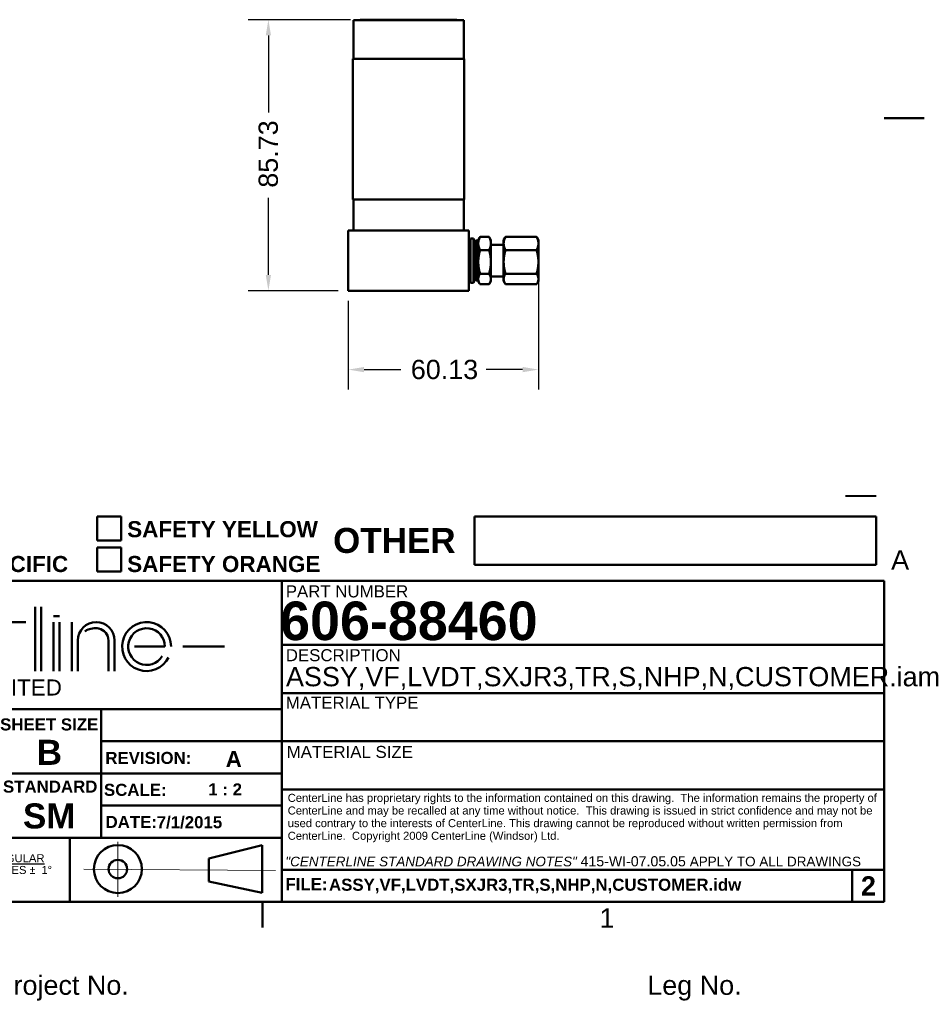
# Model space of a CAD drawing. Header units: millimetres. Extents: x 7 to 857, y -1 to 540.
# Tile 4 of 4: x 571 to 857, y -1 to 311. Entities that reach past the tile are written whole.
import ezdxf
from ezdxf.enums import TextEntityAlignment as Align

# ---------------------------------------------------------------- set-up
doc = ezdxf.new("R2010")
doc.units = ezdxf.units.MM
doc.header["$LTSCALE"] = 2
doc.layers.get('0').update_dxf_attribs({"lineweight": 25})
for name, color, linetype, lineweight in [('Border_0', 7, 'Continuous', 50), ('Border_2', 7, 'Continuous', 50), ('Dimensions(CL)', 7, 'Continuous', 25), ('Sketch Geometry(CL)', 7, 'Continuous', 50), ('Symbols(CL)', 7, 'Continuous', 25), ('Visible Edges(CL)', 7, 'Continuous', 50)]:
    doc.layers.add(name, color=color, linetype=linetype, lineweight=lineweight)
doc.styles.add('ALIGNED-CL', font='arial.ttf')
doc.styles.add('Copy of DEFAULT-CL', font='arial.ttf')
doc.styles.add('DEFAULT-ANSI', font='arial.ttf')
doc.styles.add('Text Style30', font='arialbd.ttf')
doc.styles.add('Text Style31', font='arialbd.ttf')
doc.styles.add('Text Style32', font='arialbd.ttf')
doc.styles.add('Text Style50', font='arialbd.ttf')
doc.styles.add('Text Style56', font='arialbd.ttf')
doc.styles.add('Text Style93', font='arialbd.ttf')
doc.styles.add('Text Style95', font='arialbd.ttf')
doc.dimstyles.new('MM-2PLC-CL', dxfattribs={"dimscale": 2, "dimtxt": 3.04800009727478, "dimasz": 2.5, "dimexe": 3.175, "dimexo": 1.5875, "dimgap": 1.6002, "dimtad": 0, "dimtoh": 1, "dimrnd": 1e-08, "dimzin": 0, "dimdsep": 46, "dimtxsty": 'ALIGNED-CL', "dimcen": 0.09, "dimdle": 10, "dimclrd": 7, "dimclre": 7, "dimclrt": 250, "dimadec": 1, "dimazin": 0, "dimtfac": 1, "dimtofl": 0, "dimtmove": 0, "dimatfit": 3, "dimfxl": 0, "dimtolj": 1, "dimtzin": 0, "dimlwd": 25, "dimlwe": 25, "dimarcsym": 0})

# ---------------------------------------------------------------- blocks, each defined once
blk = doc.blocks.new('Borders Default Border')
at = {"layer": 'Border_0'}
blk.add_line((323.849983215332, 15.7480001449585), (323.849983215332, 11.68200016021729), dxfattribs=at)
at = {"layer": 'Border_0', "flags": 128}
blk.add_lwpolyline([(428.4980010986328, 139.7000026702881), (422.1480178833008, 139.7000026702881)], dxfattribs=at)
at = {"layer": 'Border_2', "char_height": 3.048000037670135, "attachment_point": 7, "style": 'ALIGNED-CL'}
for s, insert in [('A', (423.2567571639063, 68.32499996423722)), ('1', (377.1261290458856, 11.68199992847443))]:
    blk.add_mtext(s, dxfattribs=dict(at, insert=insert))
blk = doc.blocks.new('*D24')
at = {"layer": 'Defpoints', "color": 0, "linetype": 'Continuous'}
for p in [(734.9346818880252, 233.9645406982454), (674.8050818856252, 224.850484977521), (734.9346818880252, 199.8916586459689)]:
    blk.add_point(p, dxfattribs=at)
at = {"layer": 'Dimensions(CL)', "color": 7, "linetype": 'Continuous', "lineweight": 25}
for p, q in [((734.9346818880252, 230.7895406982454), (734.9346818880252, 193.5416586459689)), ((674.8050818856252, 221.675484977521), (674.8050818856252, 193.5416586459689)), ((679.8050818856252, 199.8916586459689), (691.3674078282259, 199.8916586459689)), ((729.9346818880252, 199.8916586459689), (718.3723559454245, 199.8916586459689))]:
    blk.add_line(p, q, dxfattribs=at)
at = {"layer": 'Dimensions(CL)', "color": 7, "linetype": 'Continuous'}
for points in [[(679.8050818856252, 200.7249919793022), (679.8050818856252, 199.0583253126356), (674.8050818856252, 199.8916586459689)], [(729.9346818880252, 200.7249919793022), (729.9346818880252, 199.0583253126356), (734.9346818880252, 199.8916586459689)]]:
    blk.add_solid(points, dxfattribs=at)
at = {"layer": 'Dimensions(CL)', "color": 250, "linetype": 'Continuous', "lineweight": 25, "insert": (694.5678078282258, 199.8916586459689), "char_height": 6.096000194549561, "attachment_point": 4, "style": 'ALIGNED-CL'}
blk.add_mtext('\\A1;60.13', dxfattribs=at)
blk = doc.blocks.new('*D25')
at = {"layer": 'Defpoints', "color": 0, "linetype": 'Continuous'}
for p in [(678.6150818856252, 310.5754849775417), (649.511692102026, 224.850484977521), (674.8050818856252, 224.850484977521)]:
    blk.add_point(p, dxfattribs=at)
at = {"layer": 'Dimensions(CL)', "color": 7, "linetype": 'Continuous', "lineweight": 25}
for p, q in [((675.4400818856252, 310.5754849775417), (643.1616921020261, 310.5754849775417)), ((649.5116921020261, 305.5754849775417), (649.5116921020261, 281.2029842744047)), ((649.511692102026, 229.850484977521), (649.511692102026, 254.2229856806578)), ((671.6300818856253, 224.850484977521), (643.161692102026, 224.850484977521))]:
    blk.add_line(p, q, dxfattribs=at)
at = {"layer": 'Dimensions(CL)', "color": 7, "linetype": 'Continuous'}
for points in [[(648.6783587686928, 305.5754849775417), (650.3450254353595, 305.5754849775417), (649.5116921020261, 310.5754849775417)], [(648.6783587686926, 229.850484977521), (650.3450254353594, 229.850484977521), (649.511692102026, 224.850484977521)]]:
    blk.add_solid(points, dxfattribs=at)
at = {"layer": 'Dimensions(CL)', "color": 250, "linetype": 'Continuous', "lineweight": 25, "insert": (649.511692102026, 257.4233856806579), "char_height": 6.096000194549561, "attachment_point": 4, "rotation": 90, "style": 'ALIGNED-CL'}
blk.add_mtext('\\A1;85.73', dxfattribs=at)
blk = doc.blocks.new('Title Blocks CLTB5')
at = {"layer": 'Sketch Geometry(CL)'}
for p, q in [((754.9932360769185, 63.54720337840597), (758.8032360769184, 63.54720337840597)), ((754.9932360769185, 59.73720337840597), (754.9932360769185, 63.54720337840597)), ((758.8032360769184, 63.54720337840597), (758.8032360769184, 59.73720337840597)), ((814.6832360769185, 55.92720337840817), (814.6832360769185, 63.54720337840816)), ((814.6832360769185, 63.54720337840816), (878.1832360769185, 63.5472033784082)), ((878.1832360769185, 63.5472033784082), (878.1832360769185, 55.92720337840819)), ((758.8032360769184, 59.73720337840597), (754.9932360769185, 59.73720337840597)), ((754.9932360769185, 58.64520337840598), (758.8032360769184, 58.64520337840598)), ((754.9932360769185, 54.83520337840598), (754.9932360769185, 58.64520337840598)), ((758.8032360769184, 58.64520337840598), (758.8032360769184, 54.83520337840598)), ((758.8032360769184, 54.83520337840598), (754.9932360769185, 54.83520337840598)), ((878.1832360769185, 55.92720337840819), (814.6832360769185, 55.92720337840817)), ((688.9532360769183, 53.38720337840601), (784.2032360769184, 53.38720337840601)), ((784.2032307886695, 48.30719436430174), (784.2032360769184, 53.38720337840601)), ((784.2032360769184, 53.38720337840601), (784.2032360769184, 33.06719135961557)), ((784.2032360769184, 53.38720337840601), (879.4532312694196, 53.38720337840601)), ((784.2032360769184, 2.587212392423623), (784.2032360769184, 53.38720337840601)), ((784.2032360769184, 53.38720337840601), (879.4532360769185, 53.38720337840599)), ((879.4532360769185, 53.38720337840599), (879.4532360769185, 2.58721239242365)), ((745.1646741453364, 39.10291319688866), (745.1646741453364, 49.25740151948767)), ((746.1317682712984, 39.10291319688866), (746.1317682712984, 49.25740151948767)), ((784.2032408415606, 43.22719887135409), (784.2032307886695, 48.30719436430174)), ((741.2962976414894, 46.83966620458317), (743.7140329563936, 46.83966620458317)), ((748.0659565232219, 47.80676033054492), (749.0330506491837, 47.80676033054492)), ((748.0659565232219, 39.10291319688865), (748.0659565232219, 46.83966620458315)), ((749.0330506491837, 39.10291319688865), (749.0330506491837, 46.83966620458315)), ((750.9672389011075, 46.35611914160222), (750.9672389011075, 46.83966620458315)), ((750.9672389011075, 39.10291319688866), (750.9672389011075, 46.35611914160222)), ((751.9343330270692, 43.9383838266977), (751.9343330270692, 39.10291319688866)), ((756.7698036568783, 43.9383838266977), (756.7698036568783, 39.10291319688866)), ((757.73689778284, 43.9383838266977), (757.73689778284, 39.10291319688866)), ((765.2160608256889, 42.97128970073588), (760.8641372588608, 42.97128970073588)), ((764.732513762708, 42.97128970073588), (765.6996078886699, 42.97128970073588)), ((768.527780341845, 42.97128970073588), (775.1445920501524, 42.97128970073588)), ((784.2032360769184, 38.14720337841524), (784.2032408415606, 43.22719887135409)), ((784.2032408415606, 43.22719887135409), (879.4532360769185, 43.2271988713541)), ((784.2032360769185, 33.06719436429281), (784.2032360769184, 38.14720337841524)), ((784.2032360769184, 35.60719887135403), (879.4532360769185, 35.60719887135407)), ((784.2032360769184, 33.06719135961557), (688.9532360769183, 33.06719135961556)), ((755.6282312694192, 33.02151082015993), (755.6282312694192, 12.70151082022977)), ((784.2032360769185, 17.82719436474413), (784.2032360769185, 33.06719436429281)), ((755.6282312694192, 27.98720788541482), (784.2032360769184, 27.98720788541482)), ((784.2032360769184, 27.98720788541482), (879.4532360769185, 27.98720788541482)), ((688.9532360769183, 22.90719135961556), (755.6271505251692, 22.90719135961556)), ((784.2032360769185, 22.90719135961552), (755.6271505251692, 22.90719135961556)), ((879.4532360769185, 20.36720788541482), (784.2032360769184, 20.36720788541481)), ((755.626584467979, 17.82719436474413), (784.2032360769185, 17.82719436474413)), ((784.2032058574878, 7.667212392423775), (784.2032360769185, 17.82719436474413)), ((688.9532360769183, 12.74720337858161), (784.2032209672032, 12.74720337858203)), ((750.6560692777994, 12.7471943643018), (750.6560692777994, 2.587194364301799)), ((772.6529351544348, 9.431174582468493), (781.0565761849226, 11.54795290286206)), ((781.0565761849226, 11.54795290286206), (781.0565761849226, 4.018133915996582)), ((772.6529351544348, 9.431174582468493), (772.6529351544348, 5.794004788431)), ((873.1032360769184, 7.667212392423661), (784.2032058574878, 7.667212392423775)), ((784.2032058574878, 7.667212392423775), (879.4532360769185, 7.66721239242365)), ((784.2032058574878, 2.587212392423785), (784.2032058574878, 7.667212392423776)), ((874.3732360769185, 7.667212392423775), (874.3732360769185, 2.587212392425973)), ((781.0565761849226, 4.018133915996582), (772.6529351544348, 5.794004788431)), ((657.2032360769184, 2.587212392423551), (879.4532360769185, 2.58721239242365))]:
    blk.add_line(p, q, dxfattribs=at)
at = {"layer": 'Sketch Geometry(CL)', "linetype": 'Continuous', "lineweight": 18}
for p, q in [((758.2550659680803, 12.0961344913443), (758.2550659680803, 3.368812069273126)), ((752.8724756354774, 7.773379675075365), (783.169762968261, 7.571873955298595))]:
    blk.add_line(p, q, dxfattribs=at)
at = {"layer": 'Sketch Geometry(CL)'}
for radius in [3.795170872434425, 1.464229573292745]:
    blk.add_circle((758.2550659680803, 7.783043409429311), radius, dxfattribs=at)
for centre, radius, start, end in [((754.8356154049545, 43.9383838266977), 2.901282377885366, 0, 180), ((762.7983255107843, 42.97128970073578), 3.868376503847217, 0.1389727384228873, 333.890634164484), ((752.2618893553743, 46.9161783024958), 1.718451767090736, 297.2409536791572, 307.2992412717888), ((754.6977251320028, 42.87178465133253), 3.014771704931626, 79.9531631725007, 117.3654408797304), ((754.8356154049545, 43.9383838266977), 1.934188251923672, 0, 78.80731652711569), ((762.7983255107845, 42.97128970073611), 2.901282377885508, 0, 329.0362434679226)]:
    blk.add_arc(centre, radius, start, end, dxfattribs=at)
at = {"layer": 'Symbols(CL)', "color": 179, "char_height": 2.540000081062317, "attachment_point": 4, "line_spacing_factor": 1.301314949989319, "style": 'Copy of DEFAULT-CL'}
for s, insert in [('\\fArial|b1|i0;\\H2.5400;BLACK OXIDE\\PCUSTOMER SPECIFIC', (712.7452360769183, 58.7721458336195)), ('\\fArial|b1|i0;\\H2.5400;SAFETY YELLOW\\PSAFETY ORANGE', (759.7352360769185, 58.77214583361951))]:
    blk.add_mtext(s, dxfattribs=dict(at, insert=insert))
at = {"layer": 'Symbols(CL)', "color": 179}
for s, insert, char_height, width, attachment_point, style in [('\\fArial|b1|i0;\\H3.9624;OTHER', (801.9832360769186, 59.73720337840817), 3.962399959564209, 21.49264975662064, 5, 'Copy of DEFAULT-CL'), ('\\fArial|b0|i0;\\H1.9050;PART NUMBER', (784.8170445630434, 51.69040974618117), 1.905000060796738, 32.22912250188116, 4, 'Copy of DEFAULT-CL'), ('\\fArial|b0|i0;\\H1.9050;DESCRIPTION', (784.8162319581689, 41.59782601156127), 1.905000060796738, 30.51236001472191, 4, 'Copy of DEFAULT-CL'), ('\\fArial|b0|i0;\\H1.9050;MATERIAL TYPE', (784.8162319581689, 34.09862551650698), 1.905000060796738, 30.51236001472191, 4, 'Copy of DEFAULT-CL'), ('\\fArial|b1|i0;\\H1.9050;SHEET SIZE', (739.6321945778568, 31.61550036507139), 1.904999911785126, 15.53184747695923, 1, 'DEFAULT-ANSI'), ('\\fArial|b0|i0;\\H1.9050;MATERIAL SIZE', (784.958060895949, 26.29803351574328), 1.905000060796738, 30.51236001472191, 4, 'Copy of DEFAULT-CL'), ('\\fArial|b1|i0;\\H1.9050;SCALE:', (756.0573632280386, 21.26754631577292), 1.904999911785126, 9.90832269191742, 1, 'DEFAULT-ANSI'), ('\\fArial|b0|i0;\\H1.2700;\\LANGULAR', (738.0787789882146, 10.13495451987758), 1.270000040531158, 9.523293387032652, 1, 'DEFAULT-ANSI')]:
    blk.add_mtext(s, dxfattribs=dict(at, insert=insert, char_height=char_height, width=width, attachment_point=attachment_point, style=style))
at = {"layer": 'Symbols(CL)', "color": 179, "attachment_point": 1, "style": 'DEFAULT-ANSI'}
for s, insert, char_height in [('\\fArial|b0|i0;\\H2.5400;(WINDSOR) LIMITED', (714.9133114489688, 37.77632107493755), 2.540000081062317), ('\\fArial|b1|i0;\\H1.9050;REVISION:', (756.2754155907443, 26.31520368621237), 1.904999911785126), ('\\fArial|b1|i0;\\H1.9050;STANDARD', (740.0886839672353, 21.7766012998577), 1.904999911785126), ('\\fArial|b1|i0;\\H1.9050;DATE:', (756.3108956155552, 16.19287030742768), 1.904999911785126), ('\\fArial|b0|i0;\\H1.2700;ANGLES \\fAIGDT|b0|i0;\\H1.2700;`\\fArial|b0|i0;\\H1.2700;  \\fAIGDT|b0|i0;\\H1.2700;1~', (736.6004639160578, 8.278109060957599), 1.270000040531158), ('\\fArial|b1|i0;\\H1.9050;FILE:', (784.7587940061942, 6.351417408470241), 1.904999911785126)]:
    blk.add_mtext(s, dxfattribs=dict(at, insert=insert, char_height=char_height))
at = {"layer": 'Symbols(CL)', "color": 179}
for s, insert, char_height, width, attachment_point, line_spacing_factor, style in [('\\fArial|b0|i0;\\H1.2700;CenterLine has proprietary rights to the information contained on this drawing.  The information remains the property of CenterLine and may be recalled at any time without notice.  This drawing is issued in strict confidence and may not be used contrary to the interests of CenterLine. This drawing cannot be reproduced without written permission from CenterLine.  Copyright 2009 CenterLine (Windsor) Ltd.\\P ', (785.1207151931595, 19.68093372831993), 1.270000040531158, 93.66153717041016, 1, 0.9442214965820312, 'DEFAULT-ANSI'), ('{\\f3 of 9 Barcode|b0|i0|c0|p82;\\H1.9987x;\\P\\fArial|b0|i0|c0|p34;\\H0.50033x;Project No. \\H1.99x; }', (749.4532360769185, -7.412787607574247), 3.050000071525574, 80, 5, 0.7141868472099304, 'Copy of DEFAULT-CL'), ('{\\f3 of 9 Barcode|b0|i0|c0|p82;\\H1.9987x;\\P\\fArial|b0|i0|c0|p34;\\H0.50033x;Leg No. \\H1.99x; }', (849.4532360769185, -7.412787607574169), 3.050000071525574, 60, 5, 0.7141868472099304, 'Copy of DEFAULT-CL')]:
    blk.add_mtext(s, dxfattribs=dict(at, insert=insert, char_height=char_height, width=width, attachment_point=attachment_point, line_spacing_factor=line_spacing_factor, style=style))
at = {"layer": 'Symbols(CL)', "color": 18, "insert": (784.7449303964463, 9.817306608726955), "char_height": 3.050000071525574, "width": 93.74420866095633, "attachment_point": 1, "line_spacing_factor": 0.799373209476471, "style": 'DEFAULT-ANSI'}
blk.add_mtext('{\\fArial|b0|i1|c0|p34;\\H0.49967x;"CENTERLINE STANDARD DRAWING NOTES" \\fArial|b0|i0|c0|p34;\\H1.05x;415-WI-07.05.05 \\H0.95238x;APPLY TO ALL DRAWINGS\\P\\H1.05x; }', dxfattribs=at)
at = {"layer": 'Symbols(CL)', "color": 179}
for tag, p, height, style in [('CATEGORY_001', (873.4054024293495, 67.69124974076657), 6.096000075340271, 'Text Style56'), ('MANAGER_001', (783.9185113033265, 43.99487776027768), 6.096000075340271, 'Text Style56'), ('DESCRIPTION_001', (784.8469519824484, 36.69552499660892), 3.050000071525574, 'DEFAULT-ANSI'), ('STATUS_001', (701.899701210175, 24.63667302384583), 3.962399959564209, 'Text Style50'), ('SheetSize_001', (745.4307984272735, 24.26586258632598), 3.962399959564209, 'Text Style50'), ('REVISION_NUMBER_001', (775.3042997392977, 23.9122872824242), 2.540000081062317, 'Text Style31'), ('MFG_APPROVED_BY_001', (705.3568240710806, 19.28190480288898), 1.909999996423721, 'Text Style93'), ('Drawing_Scale_001', (772.553259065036, 19.42965508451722), 1.909999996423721, 'Text Style93'), ('ENG_APPROVED_BY_001', (743.2497907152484, 14.20536914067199), 3.962399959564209, 'Text Style50'), ('AUTHOR_001', (705.3568240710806, 14.384617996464), 1.909999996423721, 'Text Style93'), ('CREATION_DATE_001', (764.4019516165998, 14.24221837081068), 1.904999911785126, 'Text Style30'), ('CHECKED_BY_001', (661.1872316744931, 5.297120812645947), 3.199999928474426, 'Text Style95'), ('FILENAME_001', (791.6482602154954, 4.357031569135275), 1.904999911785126, 'Text Style30'), ('PTC_WM_ITERATION_001', (875.7832305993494, 3.596974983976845), 3.048000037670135, 'Text Style32')]:
    blk.add_attdef(tag, p, '', height=height, dxfattribs=dict(at, style=style))
at = {"layer": 'Symbols(CL)', "color": 179, "style": 'Text Style32'}
for tag, p in [('MATERIAL', (784.8382360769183, 30.44792279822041)), ('MaterialSize', (784.8382360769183, 22.90719135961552))]:
    blk.add_attdef(tag, text='', height=3.048000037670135, dxfattribs=at).set_placement(p, align=Align.MIDDLE_LEFT)

msp = doc.modelspace()

# ---------------------------------------------------------------- linework, layer by layer
at = {"layer": 'Visible Edges(CL)'}
for p, q in [((676.3925818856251, 310.4484849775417), (711.3175818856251, 310.4484849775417)), ((676.3925818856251, 298.1926282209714), (676.3925818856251, 310.4484849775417)), ((678.6150818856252, 310.5754849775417), (678.4880818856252, 310.4484849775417)), ((678.6150818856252, 310.5754849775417), (709.0950818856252, 310.5754849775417)), ((709.0950818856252, 310.5754849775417), (709.2220818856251, 310.4484849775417)), ((711.3175818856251, 298.1926282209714), (711.3175818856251, 310.4484849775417)), ((676.2655818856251, 298.1926282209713), (711.4445818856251, 298.1926282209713)), ((676.2655818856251, 253.7426282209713), (676.2655818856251, 298.1926282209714)), ((711.4445818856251, 253.7426282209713), (711.4445818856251, 298.1926282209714)), ((676.2655818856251, 253.7426282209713), (711.4445818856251, 253.7426282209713)), ((676.3925818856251, 243.9004849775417), (676.3925818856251, 253.7426282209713)), ((711.3175818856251, 243.9004849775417), (711.3175818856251, 253.7426282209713)), ((712.9050818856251, 243.900484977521), (674.8050818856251, 243.900484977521)), ((674.8050818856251, 243.900484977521), (674.8050818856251, 224.850484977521)), ((712.9050818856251, 224.850484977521), (712.9050818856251, 243.900484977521)), ((712.9050818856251, 239.5254849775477), (713.4050818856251, 241.3754849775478)), ((713.4050818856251, 227.3754849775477), (713.4050818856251, 241.3754849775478)), ((713.4050818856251, 241.3754849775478), (714.4050818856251, 241.3754849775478)), ((714.4050818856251, 227.3754849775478), (714.4050818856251, 241.3754849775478)), ((714.9050818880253, 239.5254849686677), (714.4050818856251, 241.3754849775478)), ((714.9050818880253, 240.5054849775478), (715.1250818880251, 240.7254849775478)), ((714.9050818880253, 228.2454849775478), (714.9050818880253, 240.5054849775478)), ((715.1250818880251, 228.0254849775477), (715.1250818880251, 240.7254849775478)), ((715.1250818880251, 240.7254849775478), (715.9050818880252, 240.7254849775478)), ((715.9050818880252, 240.8754849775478), (716.3411208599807, 241.6307266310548)), ((715.9050818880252, 239.7879166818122), (715.9050818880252, 240.8754849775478)), ((716.4856384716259, 241.8660234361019), (719.3245253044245, 241.8660234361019)), ((719.9050818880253, 240.8754849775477), (719.4690429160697, 241.6307266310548)), ((719.9050818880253, 240.8754849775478), (719.9050818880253, 239.7879166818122)), ((723.9346818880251, 240.8754849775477), (724.3707208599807, 241.6307266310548)), ((723.9346818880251, 239.7879166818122), (723.9346818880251, 240.8754849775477)), ((724.5152384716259, 241.8660234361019), (734.3541253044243, 241.8660234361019)), ((734.9346818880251, 240.8754849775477), (734.4986429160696, 241.6307266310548)), ((734.9346818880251, 240.8754849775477), (734.9346818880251, 239.7879166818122)), ((715.9050818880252, 233.9645406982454), (715.9050818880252, 239.7879166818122)), ((716.4856384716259, 237.7098099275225), (719.3245253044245, 237.7098099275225)), ((719.9050818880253, 239.7879166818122), (719.9050818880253, 233.9645406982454)), ((719.9050818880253, 239.3754849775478), (723.9346818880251, 239.3754849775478)), ((723.9346818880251, 233.9645406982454), (723.9346818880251, 239.7879166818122)), ((724.5152384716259, 237.7098099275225), (734.3541253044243, 237.7098099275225)), ((734.9346818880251, 239.7879166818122), (734.9346818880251, 233.9645406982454)), ((715.9050818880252, 228.552108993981), (715.9050818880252, 233.9645406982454)), ((719.9050818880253, 233.9645406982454), (719.9050818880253, 228.552108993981)), ((723.9346818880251, 228.552108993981), (723.9346818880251, 233.9645406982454)), ((734.9346818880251, 233.9645406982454), (734.9346818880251, 228.552108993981)), ((712.9050818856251, 229.2254849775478), (713.4050818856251, 227.3754849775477)), ((713.4050818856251, 227.3754849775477), (714.4050818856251, 227.3754849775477)), ((714.9050818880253, 229.2254849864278), (714.4050818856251, 227.3754849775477)), ((714.9050818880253, 228.2454849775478), (715.1250818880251, 228.0254849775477)), ((715.1250818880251, 228.0254849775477), (715.9050818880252, 228.0254849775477)), ((715.9050818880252, 227.8754849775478), (715.9050818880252, 228.552108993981)), ((715.9050818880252, 227.8754849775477), (716.3411208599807, 227.1202433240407)), ((716.4856384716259, 230.2192714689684), (719.3245253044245, 230.2192714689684)), ((719.9050818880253, 227.8754849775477), (719.4690429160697, 227.1202433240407)), ((719.9050818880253, 229.3754849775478), (723.9346818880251, 229.3754849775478)), ((719.9050818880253, 228.552108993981), (719.9050818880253, 227.8754849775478)), ((723.9346818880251, 227.8754849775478), (723.9346818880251, 228.552108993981)), ((723.9346818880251, 227.8754849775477), (724.3707208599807, 227.1202433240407)), ((724.5152384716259, 230.2192714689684), (734.3541253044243, 230.2192714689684)), ((734.9346818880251, 227.8754849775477), (734.4986429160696, 227.1202433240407)), ((734.9346818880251, 228.552108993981), (734.9346818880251, 227.8754849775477)), ((674.8050818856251, 224.850484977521), (712.9050818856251, 224.850484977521)), ((716.4856384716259, 226.8849465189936), (719.3245253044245, 226.8849465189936)), ((724.5152384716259, 226.8849465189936), (734.3541253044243, 226.8849465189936))]:
    msp.add_line(p, q, dxfattribs=at)
for points, weights in [([(715.9050818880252, 239.7879166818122), (715.9050818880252, 240.7523693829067), (716.4856384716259, 241.8660234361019)], [1, 1.03799156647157, 1.000070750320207]), ([(716.4856384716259, 241.8660234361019), (716.4078933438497, 241.7463799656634), (716.3411208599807, 241.6307266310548)], [1.000070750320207, 1.004987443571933, 1.008627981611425]), ([(719.4690429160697, 241.6307266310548), (719.4022704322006, 241.7463799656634), (719.3245253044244, 241.8660234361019)], [1.008627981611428, 1.004987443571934, 1.000070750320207]), ([(719.3245253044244, 241.8660234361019), (719.9050818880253, 240.7523693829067), (719.9050818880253, 239.7879166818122)], [1.000070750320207, 1.037991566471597, 1]), ([(723.9346818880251, 239.7879166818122), (723.9346818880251, 240.7523693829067), (724.5152384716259, 241.8660234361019)], [1, 1.03799156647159, 1.000070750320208]), ([(724.5152384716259, 241.8660234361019), (724.4374933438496, 241.7463799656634), (724.3707208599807, 241.6307266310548)], [1.000070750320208, 1.004987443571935, 1.008627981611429]), ([(734.4986429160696, 241.6307266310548), (734.4318704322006, 241.7463799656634), (734.3541253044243, 241.8660234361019)], [1.00862798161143, 1.004987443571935, 1.000070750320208]), ([(734.3541253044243, 241.8660234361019), (734.9346818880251, 240.7523693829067), (734.9346818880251, 239.7879166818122)], [1.000070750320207, 1.037991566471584, 1]), ([(716.4856384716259, 237.7098099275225), (715.9050818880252, 238.8234639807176), (715.9050818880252, 239.7879166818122)], [1.000070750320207, 1.037991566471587, 1]), ([(715.9050818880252, 233.9645406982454), (715.905081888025, 235.7027261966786), (716.4856384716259, 237.7098099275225)], [1, 1.037991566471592, 1.000070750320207]), ([(719.9050818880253, 239.7879166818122), (719.9050818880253, 238.8234639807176), (719.3245253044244, 237.7098099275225)], [1, 1.037991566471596, 1.000070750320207]), ([(719.3245253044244, 237.7098099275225), (719.9050818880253, 235.7027261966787), (719.9050818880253, 233.9645406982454)], [1.000070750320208, 1.037991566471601, 1]), ([(724.5152384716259, 237.7098099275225), (723.9346818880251, 238.8234639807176), (723.9346818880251, 239.7879166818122)], [1.000070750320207, 1.037991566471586, 1]), ([(723.9346818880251, 233.9645406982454), (723.9346818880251, 235.7027261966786), (724.5152384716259, 237.7098099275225)], [1, 1.037991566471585, 1.000070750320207]), ([(734.9346818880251, 239.7879166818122), (734.9346818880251, 238.8234639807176), (734.3541253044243, 237.7098099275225)], [1, 1.037991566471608, 1.000070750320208]), ([(734.3541253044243, 237.7098099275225), (734.9346818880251, 235.7027261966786), (734.9346818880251, 233.9645406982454)], [1.000070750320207, 1.037991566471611, 1]), ([(716.4856384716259, 230.2192714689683), (715.9050818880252, 232.2263551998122), (715.9050818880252, 233.9645406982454)], [1.000070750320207, 1.037991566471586, 1]), ([(719.9050818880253, 233.9645406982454), (719.9050818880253, 232.2263551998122), (719.3245253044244, 230.2192714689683)], [1, 1.037991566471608, 1.000070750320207]), ([(724.5152384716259, 230.2192714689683), (723.9346818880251, 232.2263551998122), (723.9346818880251, 233.9645406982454)], [1.000070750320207, 1.037991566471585, 1]), ([(734.9346818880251, 233.9645406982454), (734.9346818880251, 232.2263551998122), (734.3541253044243, 230.2192714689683)], [1, 1.037991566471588, 1.000070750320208]), ([(715.9050818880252, 228.552108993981), (715.9050818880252, 229.3258417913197), (716.4856384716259, 230.2192714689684)], [1, 1.037991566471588, 1.000070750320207]), ([(716.4856384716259, 226.8849465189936), (715.9050818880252, 227.7783761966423), (715.9050818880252, 228.552108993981)], [1.000070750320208, 1.037991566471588, 1]), ([(719.3245253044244, 230.2192714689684), (719.9050818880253, 229.3258417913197), (719.9050818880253, 228.552108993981)], [1.000070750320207, 1.037991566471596, 1]), ([(719.9050818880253, 228.552108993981), (719.9050818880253, 227.7783761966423), (719.3245253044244, 226.8849465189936)], [1, 1.037991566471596, 1.000070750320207]), ([(723.9346818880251, 228.552108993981), (723.9346818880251, 229.3258417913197), (724.5152384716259, 230.2192714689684)], [1, 1.037991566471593, 1.000070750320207]), ([(724.5152384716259, 226.8849465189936), (723.9346818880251, 227.7783761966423), (723.9346818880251, 228.552108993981)], [1.000070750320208, 1.037991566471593, 1]), ([(734.3541253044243, 230.2192714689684), (734.9346818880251, 229.3258417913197), (734.9346818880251, 228.552108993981)], [1.000070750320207, 1.037991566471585, 1]), ([(734.9346818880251, 228.552108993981), (734.9346818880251, 227.7783761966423), (734.3541253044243, 226.8849465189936)], [1, 1.037991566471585, 1.000070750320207])]:
    msp.add_rational_spline(points, weights, degree=2, dxfattribs=at)

# ---------------------------------------------------------------- block references
at = {"xscale": 2, "yscale": 2, "zscale": 2}
msp.add_blockref('Borders Default Border', (0, 0), dxfattribs=at)
ref = msp.add_blockref('Title Blocks CLTB5', (-914.610472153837, 26.32161728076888), dxfattribs=dict(xscale=2, yscale=2, zscale=2))
ref.add_attrib('CREATION_DATE_001', '7/1/2015', (614.1934310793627, 54.80605402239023), dxfattribs={"layer": 'Symbols(CL)', "color": 179, "height": 3.809999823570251, "style": 'Text Style30'})
ref.add_attrib('REVISION_NUMBER_001', 'A', (635.9981273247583, 74.14619184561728), dxfattribs={"layer": 'Symbols(CL)', "color": 179, "height": 5.080000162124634, "style": 'Text Style31'})
ref.add_attrib('DESCRIPTION_001', 'ASSY,VF,LVDT,SXJR3,TR,S,NHP,N,CUSTOMER.iam', (655.08343181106, 99.71266727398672), dxfattribs={"layer": 'Symbols(CL)', "color": 179, "height": 6.100000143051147, "style": 'DEFAULT-ANSI'})
ref.add_attrib('FILENAME_001', 'ASSY,VF,LVDT,SXJR3,TR,S,NHP,N,CUSTOMER.idw', (668.6860482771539, 35.03568041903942), dxfattribs={"layer": 'Symbols(CL)', "color": 179, "height": 3.809999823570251, "style": 'Text Style30'})
ref.add_attrib('MANAGER_001', '606-88460', (653.2265504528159, 114.3113728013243), dxfattribs={"layer": 'Symbols(CL)', "color": 179, "height": 12.19200015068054, "style": 'Text Style56'})
ref.add_attrib('ENG_APPROVED_BY_001', 'SM', (571.8891092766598, 54.73235556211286), dxfattribs={"layer": 'Symbols(CL)', "color": 179, "height": 7.924799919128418, "style": 'Text Style50'})
ref.add_attrib('CATEGORY_001', '_', (832.2003327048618, 161.704116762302), dxfattribs={"layer": 'Symbols(CL)', "color": 179, "height": 12.19200015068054, "style": 'Text Style56'})
ref.add_attrib('SheetSize_001', 'B', (576.25112470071, 74.85334245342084), dxfattribs={"layer": 'Symbols(CL)', "color": 179, "height": 7.924799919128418, "style": 'Text Style50'})
ref.add_attrib('Drawing_Scale_001', '1 : 2', (630.4960459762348, 65.18092744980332), dxfattribs={"layer": 'Symbols(CL)', "color": 179, "height": 3.819999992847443, "style": 'Text Style93'})
ref.add_attrib('PTC_WM_ITERATION_001', '2', (836.9559890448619, 33.51556724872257), dxfattribs={"layer": 'Symbols(CL)', "color": 179, "height": 6.096000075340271, "style": 'Text Style32'})

# ---------------------------------------------------------------- dimensions: what is measured, and where the dimension line sits
at = {"layer": 'Dimensions(CL)', "color": 7, "linetype": 'Continuous', "lineweight": 25}
for base, p1, p2, angle, picture, middle in [((649.511692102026, 224.850484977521), (678.6150818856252, 310.5754849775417), (674.8050818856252, 224.850484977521), 90, '*D25', (649.511692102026, 267.7129849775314)), ((734.9346818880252, 199.8916586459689), (674.8050818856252, 224.850484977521), (734.9346818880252, 233.9645406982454), 180, '*D24', (704.8698818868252, 199.8916586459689))]:
    dim = msp.add_linear_dim(base=base, p1=p1, p2=p2, angle=angle, dimstyle='MM-2PLC-CL', override={"dimtoh": 0, "dimdec": 2, "dimtp": 0, "dimtm": -0, "dimtdec": 2, "dimatfit": 1}, dxfattribs=at)
    dim.commit()
    dim.dimension.update_dxf_attribs({"geometry": picture, "text_midpoint": middle, "dimtype": 160})

doc.saveas('drawing.dxf')
